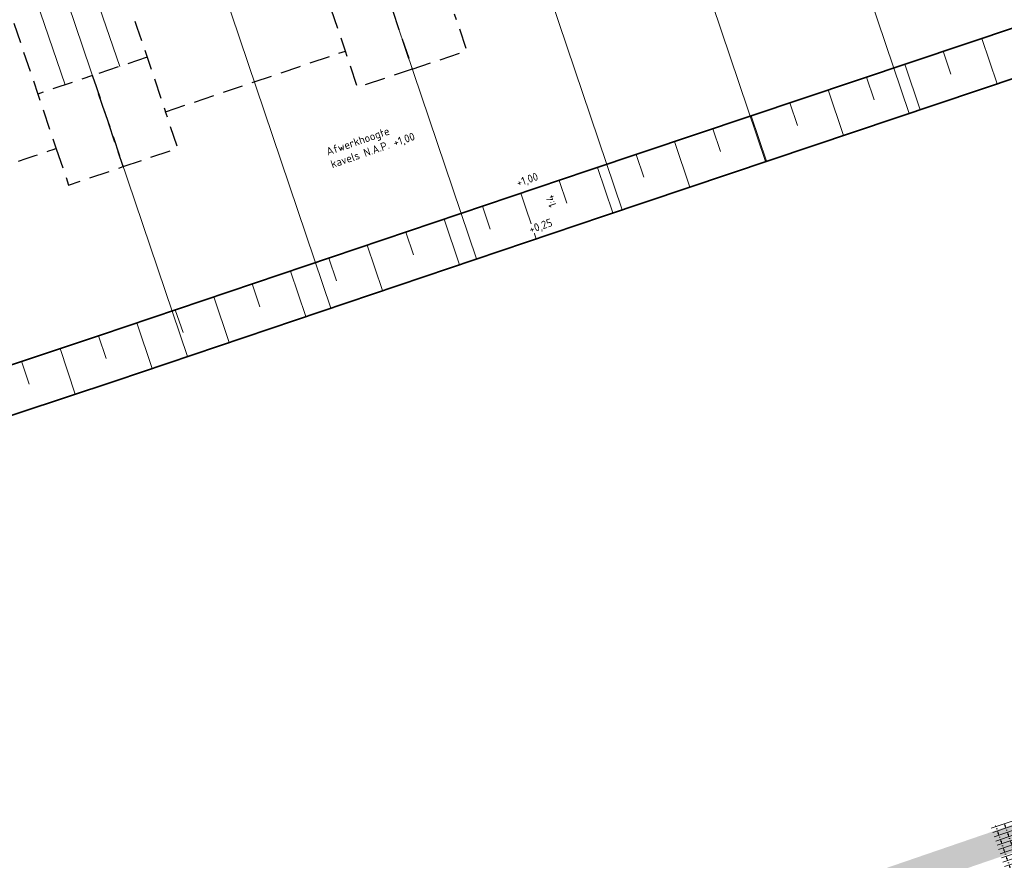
# Model space of a CAD drawing. Header units: metres. Extents: x 264779 to 275389, y 575281 to 580396.
# Tile 98 of 174: x 265417 to 265479, y 576909 to 576962. Entities that reach past the tile are written whole.
import ezdxf

# ---------------------------------------------------------------- set-up
doc = ezdxf.new("R2010")
doc.units = ezdxf.units.M
doc.linetypes.add('DASHED', pattern=[19.05, 12.7, -6.35])
doc.layers.add('B-WE-KL-TRACE-A', color=9, linetype='Continuous', lineweight=13, true_color=0x808080)
doc.layers.add('N-BH-KG-GRENS_PERCEEL-G', color=160, linetype='KG-PERCEEL', lineweight=18, true_color=0x003fff)
for name, color, linetype, lineweight in [('B-WE-VH-VERHARDING_STRAATBAKSTEEN_DIKFORMAAT_HALF-A', 252, 'Continuous', 13), ('N-WE-GW-TALUD_KRUIN-G', 3, 'Continuous', 35), ('N-WE-GW-TALUD_TEEN-G', 94, 'Continuous', 35), ('N-WE-GW-TALUDARCERING_KORT-G', 90, 'Continuous', 18), ('N-WE-GW-TALUDARCERING_LANG-G', 60, 'Continuous', 13), ('N-XX-AL-HOOGTELABEL-T25', 7, 'Continuous', 25), ('N-XX-AL-HOOGTELABEL-T25-M', 7, 'Continuous', 25), ('T-WE-GR-TOEKOMSTIG-G', 3, 'DASHED', 25)]:
    doc.layers.add(name, color=color, linetype=linetype, lineweight=lineweight)
doc.layers.add('X-XX-AL-HULPLAAG-G', color=6, linetype='Continuous', lineweight=18, plot=False)
doc.styles.add('NLCS-ISO-ANNOTATIVE-T25', font='NLCS-ISO.ttf', dxfattribs={"height": 2.5})
doc.styles.add('NLCS-ISO-M1000-T25', font='NLCS-ISO.ttf', dxfattribs={"height": 2.5})
doc.styles.get("Standard").update_dxf_attribs({"font": 'arial.ttf'})
doc.linetypes.add('KG-PERCEEL', pattern='A,2.75,-1,["P",Standard,S=0.9,R=0,X=-0.5,Y=-0.45],-1,2.75,-1,[5,NLCS.shx,S=0.375,R=0,X=0,Y=0],-1', length=9.5)

msp = doc.modelspace()

# ---------------------------------------------------------------- hatches: boundary and pattern name
at = {"layer": 'B-WE-KL-TRACE-A'}
h = msp.add_hatch(dxfattribs=at)
h.set_pattern_fill('DOTS', color=256, scale=0.5)
h.set_pattern_definition([(360, (265213.50372, 576754.34745), (0.079375, 0.15875), [0, -0.15875])])
h.paths.add_polyline_path([(265408.404, 576917.823), (265412.235, 576919.138), (265412.771, 576917.578), (265421.592, 576891.891), (265492.005, 576916.073), (265492.541, 576914.512), (265549.415, 576748.903), (265547.812, 576748.488), (265490.981, 576913.976), (265428.559, 576892.539), (265483.75, 576731.828), (265482.15, 576731.407), (265435.731, 576866.574), (265428.264, 576864.01), (265427.731, 576865.561), (265435.199, 576868.125), (265426.999, 576892.003), (265420.567, 576889.795), (265411.163, 576917.026), (265408.94, 576916.262)])
at = {"layer": 'B-WE-VH-VERHARDING_STRAATBAKSTEEN_DIKFORMAAT_HALF-A'}
h = msp.add_hatch(dxfattribs=at)
h.set_pattern_fill('AVH-SBS_DIKFORMAAT_HALFST', color=256, scale=28, angle=-0.06905, pattern_type=2)
h.set_pattern_definition([(18.95339913, (70370.8713, 116934.84103), (-0.09094372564, 0.26481925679), []), (108.95339913, (70371.9306, 116935.2048), (-1.0592770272, -0.3637749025), [0.28, -0.28]), (108.95339913, (70371.31, 116935.2877), (-1.0592770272, -0.3637749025), [0.28, -0.28]), (18.95339913, (70371.35545, 116935.15533), (-0.1818874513, 0.5296385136), [0, -0.56, 0, 0, 0]), (18.95339913, (70371.2645, 116935.42015), (-0.1818874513, 0.5296385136), [0, -0.56, 0, 0, 0])])
h.paths.add_polyline_path([(265480.648, 576912.49), (265477.811, 576911.515), (265478.98, 576908.11), (265481.818, 576909.085)])

# ---------------------------------------------------------------- linework, layer by layer
at = {"layer": 'N-BH-KG-GRENS_PERCEEL-G'}
for points in [[(265472.707, 576956.081), (265490.107, 576961.929), (265480.523, 576989.832), (265463.306, 576983.92)], [(265454.37, 576980.851), (265463.306, 576983.92), (265472.707, 576956.081), (265463.75, 576953.07)], [(265454.792, 576950.059), (265463.75, 576953.07), (265454.37, 576980.851), (265445.432, 576977.781)], [(265454.792, 576950.059), (265453.626, 576949.667), (265445.696, 576946.99), (265436.352, 576974.663), (265445.432, 576977.781)], [(265436.352, 576974.663), (265427.272, 576971.545), (265436.6, 576943.92), (265445.696, 576946.99)], [(265436.6, 576943.92), (265427.647, 576940.897), (265418.333, 576968.479), (265427.272, 576971.545)], [(265414.04, 576936.358), (265423.178, 576939.389), (265427.647, 576940.897), (265418.333, 576968.479), (265404.627, 576963.768)]]:
    msp.add_lwpolyline(points, close=True, dxfattribs=at)
at = {"layer": 'N-WE-GW-TALUD_KRUIN-G', "ltscale": 0.99999, "flags": 128}
msp.add_lwpolyline([(265410.079, 576938.197), (265413.092, 576939.204), (265422.226, 576942.234), (265452.668, 576952.51), (265486.289, 576963.811), (265477.686, 576988.858), (265474.182, 576999.06), (265473.045, 577002.494), (265471.254, 577007.808), (265469.748, 577012.227)], dxfattribs=at)
at = {"layer": 'N-WE-GW-TALUD_TEEN-G', "ltscale": 0.99999, "flags": 128}
msp.add_lwpolyline([(265411.052, 576935.359), (265414.04, 576936.358), (265423.178, 576939.389), (265453.626, 576949.667), (265490.107, 576961.929)], dxfattribs=at)
at = {"layer": 'N-WE-GW-TALUDARCERING_KORT-G'}
for p, q in [((265474.841, 576959.963), (265475.319, 576958.541)), ((265470.046, 576958.351), (265470.524, 576956.929)), ((265465.25, 576956.739), (265465.728, 576955.317)), ((265460.455, 576955.127), (265460.933, 576953.706)), ((265455.659, 576953.515), (265456.137, 576952.094)), ((265450.864, 576951.901), (265451.344, 576950.48)), ((265446.071, 576950.283), (265446.55, 576948.862)), ((265441.277, 576948.665), (265441.757, 576947.244)), ((265436.484, 576947.047), (265436.963, 576945.626)), ((265431.69, 576945.429), (265432.17, 576944.007)), ((265426.897, 576943.811), (265427.376, 576942.389)), ((265422.103, 576942.193), (265422.575, 576940.769)), ((265417.301, 576940.6), (265417.773, 576939.177))]:
    msp.add_line(p, q, dxfattribs=at)
at = {"layer": 'N-WE-GW-TALUDARCERING_LANG-G'}
for p, q in [((265477.239, 576960.769), (265478.195, 576957.925)), ((265472.444, 576959.157), (265473.399, 576956.313)), ((265467.648, 576957.545), (265468.604, 576954.702)), ((265462.852, 576955.933), (265463.808, 576953.09)), ((265458.057, 576954.321), (265459.013, 576951.478)), ((265453.261, 576952.709), (265454.217, 576949.866)), ((265448.467, 576951.092), (265449.427, 576948.25)), ((265443.674, 576949.474), (265444.633, 576946.632)), ((265438.88, 576947.856), (265439.84, 576945.013)), ((265434.087, 576946.238), (265435.046, 576943.395)), ((265429.293, 576944.62), (265430.253, 576941.777)), ((265424.5, 576943.001), (265425.459, 576940.159)), ((265419.702, 576941.397), (265420.646, 576938.549))]:
    msp.add_line(p, q, dxfattribs=at)
at = {"layer": 'T-WE-GR-TOEKOMSTIG-G', "ltscale": 0.1, "flags": 128}
for points in [[(265426.285, 576956.182), (265431.828, 576958.054), (265434.67, 576959.014), (265437.512, 576959.973), (265433.948, 576970.528), (265431.106, 576969.568), (265428.264, 576968.609), (265422.721, 576966.737), (265424.503, 576961.46)], [(265412.879, 576951.656), (265409.315, 576962.21), (265409.37, 576962.229), (265409.533, 576962.284), (265409.804, 576962.375), (265410.178, 576962.502), (265410.652, 576962.662), (265411.22, 576962.853), (265411.874, 576963.074), (265412.607, 576963.322), (265413.341, 576963.57), (265413.995, 576963.79), (265414.562, 576963.982), (265415.036, 576964.142), (265415.41, 576964.268), (265415.681, 576964.36), (265415.845, 576964.415), (265415.9, 576964.434), (265418.312, 576957.29), (265419.464, 576953.879), (265419.409, 576953.861), (265419.245, 576953.805), (265418.974, 576953.714), (265418.6, 576953.587), (265418.126, 576953.427), (265417.559, 576953.236), (265416.905, 576953.015), (265416.171, 576952.767), (265415.438, 576952.52), (265414.783, 576952.299), (265414.216, 576952.107), (265413.742, 576951.947), (265413.368, 576951.821), (265413.097, 576951.729), (265412.934, 576951.674)]]:
    msp.add_lwpolyline(points, close=True, dxfattribs=at)
for points in [[(265443.182, 576965.688), (265439.771, 576964.536), (265441.691, 576958.851), (265445.102, 576960.003), (265444.334, 576962.277)], [(265436.361, 576963.384), (265439.771, 576964.536), (265441.691, 576958.851), (265438.28, 576957.7), (265437.512, 576959.973)], [(265425.133, 576959.593), (265421.723, 576958.442), (265423.642, 576952.757), (265427.053, 576953.909), (265426.285, 576956.182)], [(265419.464, 576953.879), (265420.231, 576951.605), (265423.642, 576952.757), (265421.723, 576958.442), (265418.312, 576957.29)]]:
    msp.add_lwpolyline(points, dxfattribs=at)
at = {"layer": 'X-XX-AL-HULPLAAG-G', "flags": 128}
for points in [[(265423.428, 576959.017), (265418.758, 576972.617)], [(265420.017, 576957.866), (265415.353, 576971.448)]]:
    msp.add_lwpolyline(points, dxfattribs=at)

# ---------------------------------------------------------------- next in the draw order: texts
at = {"layer": 'N-XX-AL-HOOGTELABEL-T25', "insert": (265436.265, 576953.917), "char_height": 0.5, "attachment_point": 1, "rotation": 18.9534, "style": 'NLCS-ISO-ANNOTATIVE-T25', "bg_fill": 3, "box_fill_scale": 1.15, "bg_fill_color": 256, "bg_fill_transparency": 0}
msp.add_mtext_dynamic_manual_height_columns('\\pxt11;Afwerkhoogte kavels N.A.P. +1,00', width=5.68, gutter_width=9, heights=[0], dxfattribs=at)
at = {"layer": 'N-XX-AL-HOOGTELABEL-T25-M', "char_height": 0.5, "attachment_point": 1, "style": 'NLCS-ISO-M1000-T25', "bg_fill": 3, "box_fill_scale": 1.1, "bg_fill_color": 256, "bg_fill_transparency": 0}
for s, insert, width, rotation in [('+1,00', (265448.131, 576951.959), 1.04288, 18.9534), ('1:4', (265450.244, 576950.159), 0.7048, 109.1365), ('+0,25', (265448.915, 576949.054), 1.04288, 18.9534)]:
    msp.add_mtext(s, dxfattribs=dict(at, insert=insert, width=width, rotation=rotation))

doc.saveas('drawing.dxf')
